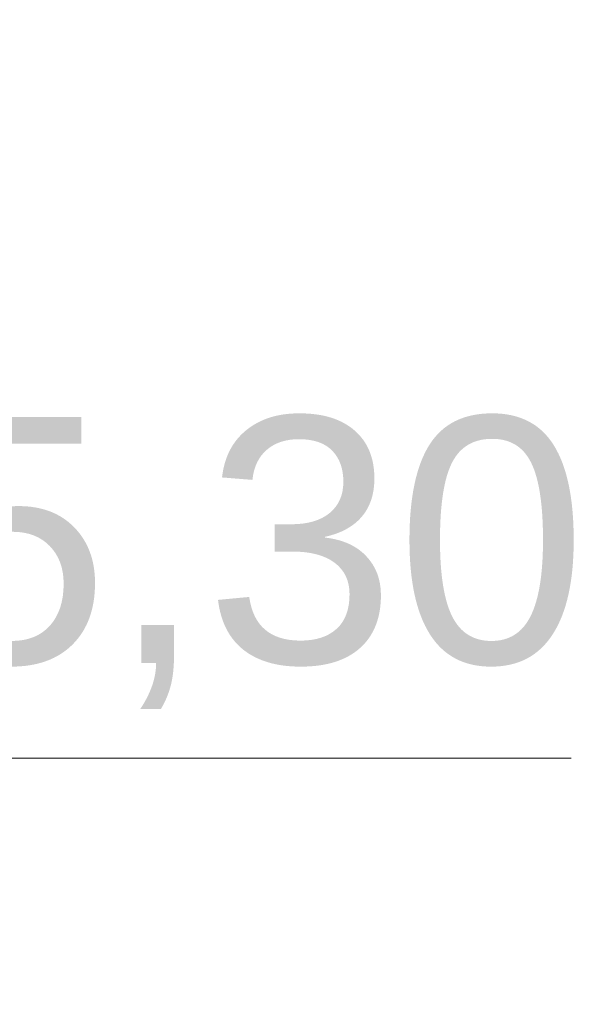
# Model space of a CAD drawing. Header units: centimetres. Extents: x -1412 to 8451, y -353 to 1224.
# Tile 8 of 24: x 30 to 59, y 530 to 582. Entities that reach past the tile are written whole.
import ezdxf

# ---------------------------------------------------------------- set-up
doc = ezdxf.new("R2010")
doc.units = ezdxf.units.CM
doc.header["$MEASUREMENT"] = 0
doc.layers.add('299-A Wymiary Opisy', color=7, linetype='Continuous')
doc.layers.add('299-A Wymiary Opisy_Nr_pióra__11', color=7, linetype='Continuous', lineweight=0)
doc.styles.add('STYL_AUTOMATYCZNY_1', font='arial.ttf')

# ---------------------------------------------------------------- blocks, each defined once
blk = doc.blocks.new('Wymiary_1_1', base_point=(7.099, 530))
at = {"layer": '299-A Wymiary Opisy_Nr_pióra__11', "linetype": 'Continuous', "lineweight": 0}
blk.add_hatch(color=7, dxfattribs=at).paths.add_polyline_path([(7.099, 530), (7.099, 543), (-5.901, 543)])
at = {"layer": '299-A Wymiary Opisy_Nr_pióra__11', "color": 7, "linetype": 'Continuous', "lineweight": 0}
for p, q in [((7.099, 530), (7.099, 582)), ((7.099, 530), (-5.901, 543)), ((-5.901, 543), (7.099, 543)), ((7.099, 543), (58.71, 543)), ((7.099, 530), (-2.651, 530)), ((7.099, 530), (16.849, 530))]:
    blk.add_line(p, q, dxfattribs=at)
at = {"layer": '299-A Wymiary Opisy_Nr_pióra__11', "color": 7, "lineweight": 0, "insert": (13.599, 545.6), "char_height": 13, "attachment_point": 7, "style": 'STYL_AUTOMATYCZNY_1'}
blk.add_mtext('\\A1;{\\pql;\\fArial|b0|i0|c238|p0;\\W1.000000;+5,30}', dxfattribs=at)

msp = doc.modelspace()

# ---------------------------------------------------------------- block references
at = {"layer": '299-A Wymiary Opisy', "color": 7, "linetype": 'Continuous', "lineweight": 0}
msp.add_blockref('Wymiary_1_1', (7.099, 530), dxfattribs=at)

doc.saveas('drawing.dxf')
